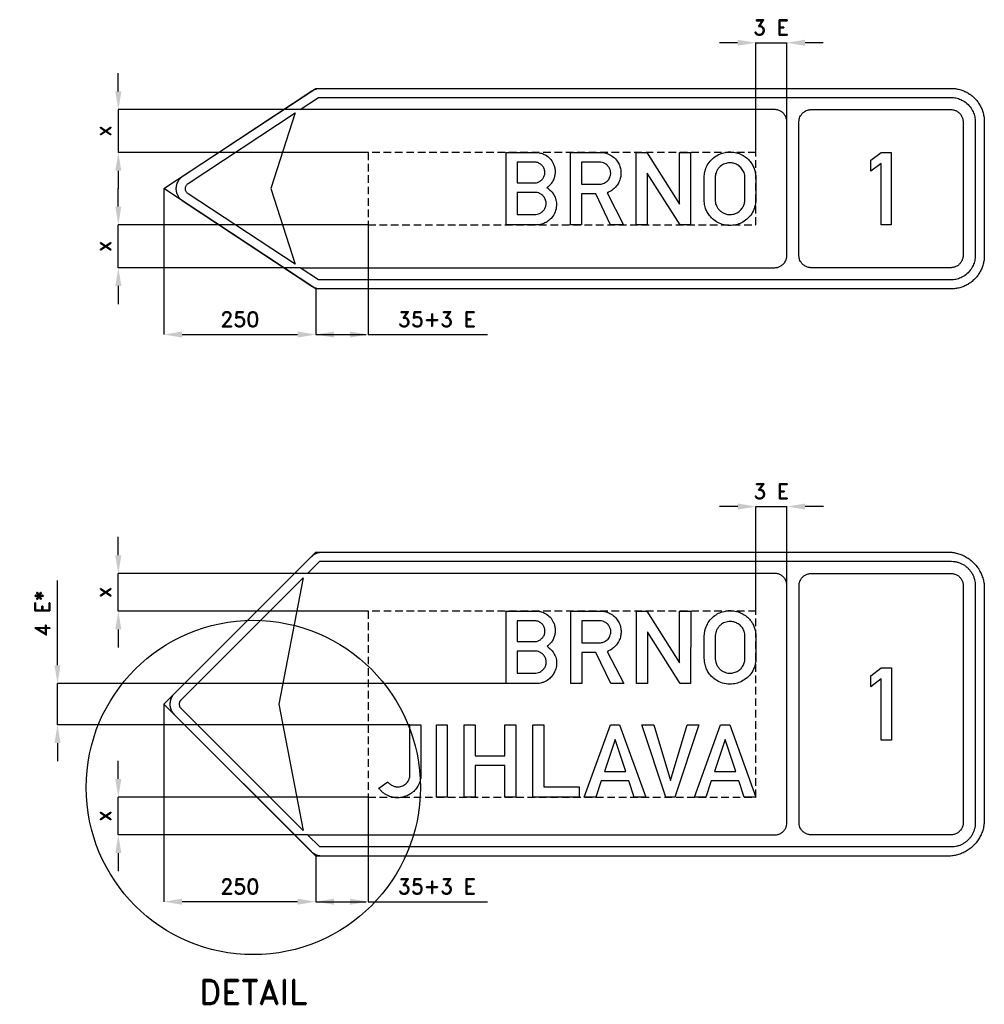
# Model space of a CAD drawing. Header units: millimetres. Extents: x -218 to 5203, y -329 to 1290.
# Tile 1 of 2: x -218 to 1370, y -329 to 1290. Entities that reach past the tile are written whole.
import ezdxf

# ---------------------------------------------------------------- set-up
doc = ezdxf.new("R2010")
doc.units = ezdxf.units.MM
doc.header["$LTSCALE"] = 5
doc.linetypes.add('ČÁRKOVANÁX2', pattern=[1.5, 1, -0.5])
doc.layers.add('Kóty', color=2, linetype='Continuous')
doc.layers.add('Značka', color=7, linetype='Continuous')
doc.styles.get("Standard").update_dxf_attribs({"font": 'romand.shx', "height": 25})
doc.dimstyles.get("Standard").update_dxf_attribs({"dimtxt": 25, "dimasz": 30, "dimexe": 0.18, "dimexo": 0.0625, "dimgap": 12.5, "dimtad": 1, "dimdec": 0, "dimzin": 0, "dimdsep": 46, "dimtxsty": 'Standard', "dimcen": 0.09, "dimadec": 0, "dimazin": 0, "dimtfac": 1, "dimtdec": 0, "dimtofl": 0, "dimtmove": 0, "dimatfit": 3, "dimfxl": 1, "dimtolj": 1, "dimtzin": 0, "dimarcsym": 0})

# ---------------------------------------------------------------- blocks, each defined once
blk = doc.blocks.new('*D0')
at = {"layer": 'Defpoints', "color": 0, "transparency": 16777216}
for p in [(19.6, 1012.5), (269.6, 847.4), (269.6, 772.5)]:
    blk.add_point(p, dxfattribs=at)
at = {"layer": 'Kóty', "color": 0, "lineweight": -2, "transparency": 16777216}
for p, q in [((19.6, 1012.4), (19.6, 772.3)), ((269.6, 847.4), (269.6, 772.3)), ((49.6, 772.5), (239.6, 772.5))]:
    blk.add_line(p, q, dxfattribs=at)
at = {"layer": 'Kóty', "color": 0, "transparency": 16777216}
for points in [[(49.6, 777.5), (49.6, 767.5), (19.6, 772.5)], [(239.6, 777.5), (239.6, 767.5), (269.6, 772.5)]]:
    blk.add_solid(points, dxfattribs=at)
at = {"layer": 'Kóty', "color": 0, "transparency": 16777216, "insert": (144.6, 797.5), "char_height": 25, "attachment_point": 5}
blk.add_mtext('\\A1;250', dxfattribs=at)
blk = doc.blocks.new('*D1')
at = {"layer": 'Defpoints', "color": 0, "transparency": 16777216}
for p in [(355.6, 953), (269.6, 847.5), (355.6, 772.5)]:
    blk.add_point(p, dxfattribs=at)
at = {"layer": 'Kóty', "color": 0, "lineweight": -2, "transparency": 16777216}
for p, q in [((355.6, 952.9), (355.6, 772.3)), ((269.6, 847.4), (269.6, 772.3)), ((299.6, 772.5), (325.6, 772.5)), ((355.6, 772.5), (552.3, 772.5))]:
    blk.add_line(p, q, dxfattribs=at)
at = {"layer": 'Kóty', "color": 0, "transparency": 16777216}
for points in [[(299.6, 777.5), (299.6, 767.5), (269.6, 772.5)], [(325.6, 777.5), (325.6, 767.5), (355.6, 772.5)]]:
    blk.add_solid(points, dxfattribs=at)
at = {"layer": 'Kóty', "color": 0, "transparency": 16777216, "insert": (468.9, 797.5), "char_height": 25, "attachment_point": 5}
blk.add_mtext('\\A1;35+3 E', dxfattribs=at)
blk = doc.blocks.new('*D2')
at = {"layer": 'Defpoints', "color": 0, "transparency": 16777216}
for p in [(19.6, 164.5), (269.6, -85.5), (19.6, -160.5)]:
    blk.add_point(p, dxfattribs=at)
at = {"layer": 'Kóty', "color": 0, "lineweight": -2, "transparency": 16777216}
for p, q in [((19.6, 164.4), (19.6, -160.7)), ((269.6, -85.6), (269.6, -160.7)), ((239.6, -160.5), (49.6, -160.5))]:
    blk.add_line(p, q, dxfattribs=at)
at = {"layer": 'Kóty', "color": 0, "transparency": 16777216}
for points in [[(49.6, -155.5), (49.6, -165.5), (19.6, -160.5)], [(239.6, -155.5), (239.6, -165.5), (269.6, -160.5)]]:
    blk.add_solid(points, dxfattribs=at)
at = {"layer": 'Kóty', "color": 0, "transparency": 16777216, "insert": (144.6, -135.5), "char_height": 25, "attachment_point": 5}
blk.add_mtext('\\A1;250', dxfattribs=at)
blk = doc.blocks.new('*D3')
at = {"layer": 'Defpoints', "color": 0, "transparency": 16777216}
for p in [(355.6, 11.5), (269.6, -85.5), (355.6, -160.5)]:
    blk.add_point(p, dxfattribs=at)
at = {"layer": 'Kóty', "color": 0, "lineweight": -2, "transparency": 16777216}
for p, q in [((355.6, 11.4), (355.6, -160.7)), ((269.6, -85.6), (269.6, -160.7)), ((299.6, -160.5), (325.6, -160.5)), ((355.6, -160.5), (552.3, -160.5))]:
    blk.add_line(p, q, dxfattribs=at)
at = {"layer": 'Kóty', "color": 0, "transparency": 16777216}
for points in [[(299.6, -155.5), (299.6, -165.5), (269.6, -160.5)], [(325.6, -155.5), (325.6, -165.5), (355.6, -160.5)]]:
    blk.add_solid(points, dxfattribs=at)
at = {"layer": 'Kóty', "color": 0, "transparency": 16777216, "insert": (468.9, -135.5), "char_height": 25, "attachment_point": 5}
blk.add_mtext('\\A1;35+3 E', dxfattribs=at)
blk = doc.blocks.new('*D4')
at = {"layer": 'Defpoints', "color": 0, "transparency": 16777216}
for p in [(-55.4, 11.4), (355.6, 11.4), (256, -50.5)]:
    blk.add_point(p, dxfattribs=at)
at = {"layer": 'Kóty', "color": 0, "lineweight": -2, "transparency": 16777216}
for p, q in [((-55.4, 41.4), (-55.4, 71.4)), ((355.5, 11.4), (-55.6, 11.4)), ((255.9, -50.5), (-55.6, -50.5)), ((-55.4, -80.5), (-55.4, -110.5))]:
    blk.add_line(p, q, dxfattribs=at)
at = {"layer": 'Kóty', "color": 0, "transparency": 16777216}
for points in [[(-60.4, 41.4), (-50.4, 41.4), (-55.4, 11.4)], [(-60.4, -80.5), (-50.4, -80.5), (-55.4, -50.5)]]:
    blk.add_solid(points, dxfattribs=at)
at = {"layer": 'Kóty', "color": 0, "transparency": 16777216, "insert": (-80.4, -19.5), "char_height": 25, "attachment_point": 5, "rotation": 90}
blk.add_mtext('\\A1;x', dxfattribs=at)
blk = doc.blocks.new('*D5')
at = {"layer": 'Defpoints', "color": 0, "transparency": 16777216}
for p in [(-55.4, 379.5), (256, 379.5), (355.6, 317.5)]:
    blk.add_point(p, dxfattribs=at)
at = {"layer": 'Kóty', "color": 0, "lineweight": -2, "transparency": 16777216}
for p, q in [((-55.4, 409.5), (-55.4, 439.5)), ((255.9, 379.5), (-55.6, 379.5)), ((355.5, 317.5), (-55.6, 317.5)), ((-55.4, 287.5), (-55.4, 257.5))]:
    blk.add_line(p, q, dxfattribs=at)
at = {"layer": 'Kóty', "color": 0, "transparency": 16777216}
for points in [[(-60.4, 409.5), (-50.4, 409.5), (-55.4, 379.5)], [(-60.4, 287.5), (-50.4, 287.5), (-55.4, 317.5)]]:
    blk.add_solid(points, dxfattribs=at)
at = {"layer": 'Kóty', "color": 0, "transparency": 16777216, "insert": (-80.4, 348.5), "char_height": 25, "attachment_point": 5, "rotation": 90}
blk.add_mtext('\\A1;x', dxfattribs=at)
blk = doc.blocks.new('*D6')
at = {"layer": 'Defpoints', "color": 0, "transparency": 16777216}
for p in [(-55.4, 953), (355.6, 953), (243.8, 882.5)]:
    blk.add_point(p, dxfattribs=at)
at = {"layer": 'Kóty', "color": 0, "lineweight": -2, "transparency": 16777216}
for p, q in [((-55.4, 983), (-55.4, 1013)), ((355.5, 953), (-55.6, 953)), ((243.7, 882.5), (-55.6, 882.5)), ((-55.4, 852.5), (-55.4, 822.5))]:
    blk.add_line(p, q, dxfattribs=at)
at = {"layer": 'Kóty', "color": 0, "transparency": 16777216}
for points in [[(-60.4, 983), (-50.4, 983), (-55.4, 953)], [(-60.4, 852.5), (-50.4, 852.5), (-55.4, 882.5)]]:
    blk.add_solid(points, dxfattribs=at)
at = {"layer": 'Kóty', "color": 0, "transparency": 16777216, "insert": (-80.4, 917.7), "char_height": 25, "attachment_point": 5, "rotation": 90}
blk.add_mtext('\\A1;x', dxfattribs=at)
blk = doc.blocks.new('*D7')
at = {"layer": 'Defpoints', "color": 0, "transparency": 16777216}
for p in [(-55.4, 1142.5), (243.8, 1142.5), (355.6, 1072)]:
    blk.add_point(p, dxfattribs=at)
at = {"layer": 'Kóty', "color": 0, "lineweight": -2, "transparency": 16777216}
for p, q in [((-55.4, 1172.5), (-55.4, 1202.5)), ((243.7, 1142.5), (-55.6, 1142.5)), ((355.5, 1072), (-55.6, 1072)), ((-55.4, 1042), (-55.4, 1012))]:
    blk.add_line(p, q, dxfattribs=at)
at = {"layer": 'Kóty', "color": 0, "transparency": 16777216}
for points in [[(-60.4, 1172.5), (-50.4, 1172.5), (-55.4, 1142.5)], [(-60.4, 1042), (-50.4, 1042), (-55.4, 1072)]]:
    blk.add_solid(points, dxfattribs=at)
at = {"layer": 'Kóty', "color": 0, "transparency": 16777216, "insert": (-80.4, 1107.2), "char_height": 25, "attachment_point": 5, "rotation": 90}
blk.add_mtext('\\A1;x', dxfattribs=at)
blk = doc.blocks.new('*D8')
at = {"layer": 'Defpoints', "color": 0, "transparency": 16777216}
for p in [(-155.4, 198.5), (582.8, 198.5), (424.4, 130.5)]:
    blk.add_point(p, dxfattribs=at)
at = {"layer": 'Kóty', "color": 0, "lineweight": -2, "transparency": 16777216}
for p, q in [((-155.4, 228.5), (-155.4, 368)), ((582.7, 198.5), (-155.6, 198.5)), ((424.4, 130.5), (-155.6, 130.5)), ((-155.4, 100.5), (-155.4, 70.5))]:
    blk.add_line(p, q, dxfattribs=at)
at = {"layer": 'Kóty', "color": 0, "transparency": 16777216}
for points in [[(-160.4, 228.5), (-150.4, 228.5), (-155.4, 198.5)], [(-160.4, 100.5), (-150.4, 100.5), (-155.4, 130.5)]]:
    blk.add_solid(points, dxfattribs=at)
at = {"layer": 'Kóty', "color": 0, "transparency": 16777216, "insert": (-180.4, 313.3), "char_height": 25, "attachment_point": 5, "rotation": 90}
blk.add_mtext('\\A1;4 E*', dxfattribs=at)

msp = doc.modelspace()

# ---------------------------------------------------------------- linework, layer by layer
at = {"layer": 'Kóty'}
for p, q in [((963.6, 1252.5), (933.6, 1252.5)), ((993.6, 1072.1), (993.6, 1252.7)), ((1044.6, 1113.7), (1044.6, 1252.7)), ((1104.6, 1252.5), (1074.6, 1252.5)), ((963.8, 489.5), (933.8, 489.5)), ((993.8, 317.6), (993.8, 489.7)), ((1044.8, 352.4), (1044.8, 489.7)), ((1104.8, 489.5), (1074.8, 489.5))]:
    msp.add_line(p, q, dxfattribs=at)
for points in [[(993.6, 1252.5), (1044.6, 1252.5)], [(-55.4, 1142.5), (-55.4, 1072)], [(-55.4, 882.5), (-55.4, 953)], [(269.6, 772.5), (352.2, 772.5)], [(993.8, 489.5), (1044.8, 489.5)], [(-55.4, 317.5), (-55.4, 379.5)], [(-155.4, 130.5), (-155.4, 198.5)], [(-55.4, -50.5), (-55.4, 11.5)], [(269.6, -160.5), (352.2, -160.5)]]:
    msp.add_lwpolyline(points, dxfattribs=at)
for points in [[(963.6, 1257.5), (963.6, 1247.5), (993.6, 1252.5)], [(1074.6, 1257.5), (1074.6, 1247.5), (1044.6, 1252.5)], [(963.8, 494.5), (963.8, 484.5), (993.8, 489.5)], [(1074.8, 494.5), (1074.8, 484.5), (1044.8, 489.5)]]:
    msp.add_solid(points, dxfattribs=at)
at = {"layer": 'Značka', "color": 7}
for points in [[(277.1, 847.5), (269.6, 847.5), (19.6, 1012.5), (269.6, 1177.5), (277.1, 1177.5)], [(279.9, -85.5), (269.6, -85.5), (19.6, 164.5), (269.6, 414.5), (279.9, 414.5)]]:
    msp.add_lwpolyline(points, dxfattribs=at)
at = {"layer": 'Značka', "color": 3}
for points in [[(943.6, 847.5), (277.1, 847.5), (276.4, 847.5), (275.6, 847.5, -0.031197), (272.7, 847.9, -0.030404), (269.9, 848.6, -0.031439), (267.2, 849.5, -0.034567), (264.6, 850.9), (263.9, 851.2), (263.3, 851.6), (51.2, 991.6), (50.2, 992.4), (49.2, 993.1, -0.052621), (45.7, 996.5, -0.052763), (43, 1000.7, -0.065594), (40.7, 1006.4, -0.065786), (40, 1012.5, -0.065487), (40.7, 1018.6, -0.063894), (43, 1024.3, -0.052764), (45.7, 1028.5, -0.057603), (49.2, 1031.9), (50.2, 1032.7), (51.2, 1033.4), (263.3, 1173.4), (263.9, 1173.8), (264.6, 1174.1, -0.030757), (267.2, 1175.5, -0.030254), (269.9, 1176.4, -0.031549), (272.7, 1177.1, -0.034909), (275.6, 1177.5), (276.4, 1177.5), (277.1, 1177.5), (924.6, 1177.5), (943.6, 1177.5), (1314.6, 1177.5), (1314.8, 1177.5), (1315, 1177.5, -0.032187), (1322.1, 1177, -0.035442), (1329.1, 1175.6, -0.036278), (1335.9, 1173.3, -0.034421), (1342.2, 1170.1, -0.033718), (1348.1, 1166.1, -0.034078), (1353.5, 1161.4, -0.034199), (1358.2, 1156.1, -0.034241), (1362.1, 1150.1, -0.034034), (1365.3, 1143.8, -0.033395), (1367.6, 1137, -0.034109), (1369.1, 1130, -0.036744), (1369.6, 1122.9), (1369.6, 1122.7), (1369.6, 1122.5), (1369.6, 902.5), (1369.6, 902.3), (1369.6, 902.1, -0.032171), (1369.1, 895, -0.035429), (1367.6, 888, -0.03628), (1365.4, 881.2, -0.034417), (1362.1, 874.9, -0.03373), (1358.2, 868.9, -0.034083), (1353.5, 863.6, -0.034206), (1348.1, 858.9, -0.034234), (1342.2, 854.9, -0.034038), (1335.8, 851.8, -0.033409), (1329.1, 849.4, -0.034122), (1322.1, 848, -0.036743), (1315, 847.5), (1314.8, 847.5), (1314.6, 847.5), (943.6, 847.5)], [(1024.6, 1142.5), (243.8, 1142.5), (274.1, 1162.5), (1314.6, 1162.5, -0.003559), (1316.7, 1162.4, -0.01065), (1318.8, 1162.3, -0.055538), (1326.9, 1160.6, -0.056145), (1334.6, 1157.1, -0.069745), (1342.9, 1150.8, -0.068381), (1349.2, 1142.5, -0.056441), (1352.7, 1134.9, -0.061164), (1354.4, 1126.7), (1354.5, 1124.6), (1354.6, 1122.5), (1354.6, 902.5), (1354.5, 900.4), (1354.4, 898.3, -0.055774), (1352.7, 890.1, -0.056174), (1349.2, 882.5, -0.069689), (1342.9, 874.2, -0.068357), (1334.6, 867.9, -0.056434), (1326.9, 864.3, -0.061163), (1318.8, 862.7, -0.012197), (1316.7, 862.6, -0.004056), (1314.6, 862.5), (274.1, 862.5), (243.8, 882.5), (1024.6, 882.5), (1024.9, 882.5), (1025.1, 882.5, 0.033856), (1027.7, 882.7, 0.035589), (1030.3, 883.3, 0.035976), (1032.7, 884.2, 0.034672), (1035, 885.4, 0.034152), (1037.2, 886.9, 0.034402), (1039.1, 888.7, 0.03454), (1040.8, 890.7, 0.034613), (1042.2, 893, 0.034386), (1043.3, 895.3, 0.03378), (1044, 897.8, 0.028202), (1044.4, 899.9, 0.030642), (1044.6, 902), (1044.6, 902.3), (1044.6, 902.5), (1044.6, 1122.5), (1044.6, 1122.8), (1044.6, 1123, 0.033836), (1044.4, 1125.6, 0.035611), (1043.8, 1128.2, 0.035976), (1042.9, 1130.6, 0.034672), (1041.6, 1132.9, 0.034131), (1040.1, 1135.1, 0.034453), (1038.4, 1137, 0.034559), (1036.4, 1138.7, 0.034552), (1034.1, 1140.1, 0.034382), (1031.8, 1141.2, 0.033961), (1029.3, 1141.9, 0.028182), (1027.2, 1142.3, 0.029981), (1025.1, 1142.5), (1024.8, 1142.5), (1024.6, 1142.5)], [(59.5, 1004.2), (59.1, 1004.4), (58.7, 1004.7, -0.052069), (57.3, 1006.1, -0.052852), (56.2, 1007.8, -0.065837), (55.3, 1010.1, -0.065664), (55, 1012.5, -0.065375), (55.3, 1014.9, -0.06423), (56.2, 1017.2, -0.052882), (57.3, 1018.9, -0.056877), (58.7, 1020.3), (59.1, 1020.6), (59.5, 1020.8), (235.4, 1137), (195.4, 1012.5), (235.4, 888), (59.5, 1004.2)], [(582.6, 953), (582.6, 1072), (631.5, 1072), (632.7, 1072), (633.9, 1071.9, -0.053522), (640.7, 1070.7, -0.058873), (647, 1068.1, -0.084096), (654.8, 1062.1, -0.083984), (660.2, 1054, -0.052884), (662.4, 1048.3, -0.048086), (663.3, 1042.2, -0.047689), (663.1, 1036.1, -0.051694), (661.8, 1030.1, -0.057814), (659, 1023.9, -0.056924), (654.9, 1018.5, -0.018995), (653.3, 1017, -0.019207), (651.7, 1015.5), (650.8, 1014.8), (649.9, 1014.1), (651.1, 1013.2), (652.3, 1012.4, -0.045536), (657.2, 1007.8, -0.053985), (661.2, 1002.4, -0.077424), (664.7, 993.8, -0.076327), (665.5, 984.6, -0.084936), (663.4, 974.3, -0.082727), (658.1, 965.2, -0.067289), (652, 959.3, -0.067545), (644.6, 955.3, -0.045459), (639.4, 953.6, -0.048761), (634, 953), (633, 953), (632, 953), (582.6, 953)], [(688.8, 953), (688.8, 1072), (738.9, 1072), (739.6, 1072), (740.3, 1072, -0.052875), (745.9, 1071.2, -0.045262), (751.3, 1069.2, -0.06875), (759.3, 1064.5, -0.074114), (765.6, 1057.7, -0.062854), (769.3, 1051, -0.059665), (771.3, 1043.5, -0.05513), (771.7, 1036.3, -0.055177), (770.5, 1029.2, -0.062319), (767.5, 1021.6, -0.063053), (762.7, 1014.9, -0.052736), (757.8, 1010.4, -0.055205), (752, 1007.1, -0.011394), (750.4, 1006.4, -0.00384), (748.8, 1005.8), (776.1, 953), (754.7, 953), (730.4, 1004), (706.9, 1004), (706.9, 953), (688.8, 953)], [(908.6, 1031.6), (908.6, 1032.6), (908.7, 1033.5, -0.030686), (909.4, 1038.5, -0.031077), (910.6, 1043.4, -0.066297), (915.2, 1053.2, -0.068476), (922.2, 1061.5, -0.061858), (930, 1067.3, -0.059933), (938.9, 1071, -0.057342), (948, 1072.8, -0.057585), (957.4, 1072.4, -0.056914), (966.3, 1070.2, -0.057502), (974.5, 1066, -0.055379), (981.4, 1060.4, -0.053459), (986.9, 1053.4, -0.043017), (990.2, 1047.4, -0.048855), (992.4, 1040.9, -0.022706), (993.1, 1037.4, -0.012948), (993.5, 1033.8), (993.5, 1033.3), (993.6, 1032.7), (993.6, 992.8), (993.5, 991.9), (993.4, 991, -0.035768), (992.1, 983.6, -0.047842), (989.6, 976.5, -0.078799), (983.3, 966.6, -0.073095), (974.2, 958.9, -0.060122), (965.6, 954.5, -0.059847), (956.2, 952.3, -0.071109), (944.5, 952.4, -0.074185), (933.3, 955.8, -0.066037), (924.5, 961.1, -0.061695), (917.3, 968.5, -0.047092), (913.2, 974.9, -0.05388), (910.4, 981.9, -0.030233), (909.4, 986.5, -0.017672), (908.8, 991.3), (908.7, 992.4), (908.6, 993.4), (908.6, 1031.6)], [(600.7, 1056), (600.7, 1022.1), (629.3, 1022.1), (630.4, 1022.1), (631.5, 1022.1, 0.091642), (636.6, 1023.6, 0.080745), (641, 1026.7, 0.08131), (644.3, 1030.9, 0.086089), (646.2, 1035.9, 0.08746), (646.3, 1041.4, 0.085849), (644.6, 1046.6, 0.081921), (641.6, 1050.9, 0.078642), (637.3, 1054.1, 0.04672), (634.7, 1055.3, 0.054008), (631.9, 1055.9), (631.3, 1056), (630.7, 1056), (600.7, 1056)], [(706.9, 1056), (706.9, 1019.9), (736.1, 1019.9), (736.8, 1019.9), (737.6, 1019.9, 0.040787), (740.9, 1020.5, 0.049419), (744.1, 1021.5, 0.110768), (750.3, 1026.1, 0.114763), (754, 1032.9, 0.085168), (754.8, 1038.2, 0.080085), (753.9, 1043.4, 0.08408), (751.3, 1048.6, 0.081233), (747, 1052.7, 0.067091), (743.1, 1055, 0.082112), (738.7, 1055.9), (738.2, 1055.9), (737.7, 1056), (706.9, 1056)], [(926.7, 1031.5), (926.7, 993.4), (926.8, 992.7), (926.8, 992, 0.037584), (927.5, 988.2, 0.041676), (928.7, 984.6, 0.062893), (931.5, 979.7, 0.060173), (935.4, 975.6, 0.059427), (940, 972.5, 0.064337), (945.1, 970.6, 0.050509), (949.4, 969.9, 0.044565), (953.7, 970.1, 0.073918), (961, 972, 0.08501), (967.4, 976.1, 0.073642), (971.6, 981, 0.063581), (974.3, 986.9, 0.033212), (975.2, 989.8, 0.042657), (975.5, 992.8), (975.6, 993.2), (975.6, 993.5), (975.6, 1031.4), (975.6, 1032.1), (975.6, 1032.8, 0.062613), (974.9, 1036.9, 0.048324), (973.3, 1040.9, 0.076906), (968.9, 1047.3, 0.083776), (962.8, 1051.9, 0.069864), (957.1, 1054.2, 0.066679), (950.9, 1054.9, 0.08852), (942.5, 1053.4, 0.098118), (935.2, 1049.1, 0.06286), (931.5, 1045.1, 0.051395), (928.9, 1040.5, 0.039545), (927.5, 1036.7, 0.050768), (926.8, 1032.8), (926.7, 1032.2), (926.7, 1031.5)], [(600.8, 1006.2), (600.8, 970.1), (629.4, 970.1), (630.4, 970.2), (631.5, 970.2, 0.058714), (635.8, 971, 0.063105), (639.8, 972.8, 0.084062), (644.2, 976.4, 0.085733), (647.2, 981.3, 0.082254), (648.5, 986.6, 0.080986), (648.1, 992, 0.088847), (645.8, 997.7, 0.084254), (641.7, 1002.3, 0.0656), (637.9, 1004.7, 0.0804), (633.8, 1006, 0.018298), (632.6, 1006.1), (631.4, 1006.2), (600.8, 1006.2)], [(1163.6, 414.5), (1309.6, 414.5), (1309.8, 414.5), (1310.1, 414.5, -0.03218), (1317.8, 414, -0.035438), (1325.4, 412.4, -0.036258), (1332.8, 409.9, -0.034418), (1339.7, 406.4, -0.033718), (1346.2, 402.1, -0.034085), (1352, 396.9, -0.034214), (1357.2, 391.1, -0.034232), (1361.5, 384.6, -0.034043), (1364.9, 377.7, -0.033431), (1367.5, 370.3, -0.034129), (1369.1, 362.7, -0.036733), (1369.6, 355), (1369.6, 354.7), (1369.6, 354.5), (1369.6, -25.5), (1369.6, -25.7), (1369.6, -26, -0.032179), (1369, -33.7, -0.035426), (1367.5, -41.3, -0.036267), (1365, -48.7, -0.034424), (1361.5, -55.6, -0.033705), (1357.2, -62.1, -0.034079), (1352, -67.9, -0.034212), (1346.2, -73.1, -0.034232), (1339.7, -77.4, -0.034045), (1332.8, -80.9, -0.033411), (1325.4, -83.4, -0.034125), (1317.8, -85, -0.036744), (1310.1, -85.5), (1309.8, -85.5), (1309.6, -85.5), (929.6, -85.5), (929.4, -85.5), (279.9, -85.5), (279.6, -85.5), (279.3, -85.5, -0.033639), (276, -85.2, -0.035704), (272.8, -84.5, -0.036009), (269.8, -83.4, -0.034178), (266.9, -81.8, -0.028018), (264.7, -80.3, -0.030268), (262.7, -78.6), (262.5, -78.4), (262.3, -78.2), (37.3, 146.8), (37, 147.1), (36.8, 147.3, -0.033469), (34.7, 149.8, -0.03559), (33, 152.6, -0.036077), (31.6, 155.5, -0.034672), (30.6, 158.7, -0.034136), (30.1, 161.9, -0.034433), (30, 165.2, -0.034553), (30.2, 168.4, -0.034574), (31, 171.6, -0.03439), (32.1, 174.7, -0.033878), (33.6, 177.6, -0.028201), (35.1, 179.8, -0.030225), (36.9, 181.8), (37.1, 182), (37.3, 182.2), (262.3, 407.2), (262.5, 407.4), (262.7, 407.6, -0.033451), (265.2, 409.7, -0.035715), (268, 411.5, -0.036071), (271, 412.9, -0.034147), (274.1, 413.8, -0.027998), (276.7, 414.3, -0.030331), (279.3, 414.5), (279.6, 414.5), (279.9, 414.5), (929.6, 414.5), (1163.6, 414.5)], [(1044.8, -30.5), (1044.8, 359.5), (1044.8, 359.8), (1044.8, 360, 0.033342), (1044.5, 362.6, 0.035616), (1043.9, 365.2, 0.036105), (1043.1, 367.6, 0.034649), (1041.8, 369.9, 0.034099), (1040.3, 372.1, 0.034446), (1038.5, 374, 0.034573), (1036.5, 375.7, 0.034615), (1034.3, 377.1, 0.034395), (1031.9, 378.2, 0.033758), (1029.4, 378.9, 0.028216), (1027.4, 379.3, 0.030632), (1025.2, 379.5), (1025, 379.5), (1024.8, 379.5), (256, 379.5), (276, 399.5), (1314.8, 399.5), (1315.3, 399.5), (1315.8, 399.5, -0.033584), (1321, 399, -0.035612), (1326.1, 397.9, -0.036056), (1331.1, 396.1, -0.034665), (1335.7, 393.6, -0.034138), (1340, 390.6, -0.03443), (1343.8, 387, -0.03456), (1347.1, 383, -0.034609), (1349.9, 378.6, -0.034372), (1352.1, 373.8, -0.033696), (1353.7, 368.8, -0.02823), (1354.5, 364.7, -0.030672), (1354.8, 360.5), (1354.8, 360), (1354.8, 359.5), (1354.8, -30.5), (1354.8, -31), (1354.8, -31.5, -0.033603), (1354.3, -36.8, -0.035618), (1353.1, -41.9, -0.036038), (1351.3, -46.8, -0.034691), (1348.9, -51.4, -0.034145), (1345.9, -55.7, -0.034424), (1342.3, -59.5, -0.034546), (1338.3, -62.9, -0.034547), (1333.9, -65.7, -0.034397), (1329.1, -67.9, -0.03397), (1324.1, -69.4, -0.028195), (1319.9, -70.2, -0.029992), (1315.7, -70.5, -0.002624), (1315.2, -70.5), (1314.8, -70.5), (276, -70.5), (256, -50.5), (1024.8, -50.5), (1025, -50.5), (1025.3, -50.5, 0.033363), (1027.9, -50.3, 0.035596), (1030.5, -49.7, 0.036116), (1032.9, -48.8, 0.034658), (1035.2, -47.6, 0.034113), (1037.4, -46, 0.034431), (1039.3, -44.3, 0.034586), (1041, -42.3, 0.034614), (1042.3, -40, 0.034372), (1043.4, -37.7), (1044.2, -35.2), (1044.6, -33.1), (1044.8, -31), (1044.8, -30.7), (1044.8, -30.5)], [(48.1, 171.6), (248.9, 372.4), (208.9, 164.5), (248.9, -43.4), (48.1, 157.4), (48, 157.5), (47.9, 157.6, -0.033135), (47, 158.6, -0.035803), (46.3, 159.7, -0.036334), (45.8, 160.9, -0.034544), (45.4, 162.2, -0.033919), (45.2, 163.5, -0.034416), (45.1, 164.8, -0.034646), (45.2, 166.1, -0.034635), (45.5, 167.3, -0.034414), (46, 168.6, -0.033948), (46.6, 169.7, -0.028208), (47.2, 170.6, -0.030074), (47.9, 171.4), (48, 171.5), (48.1, 171.6)], [(582.8, 198.5), (582.8, 317.5), (631.7, 317.5), (632.9, 317.5, -0.006987), (634.1, 317.4, -0.053513), (640.8, 316.2, -0.058864), (647.2, 313.6, -0.084102), (655, 307.6, -0.083984), (660.4, 299.5, -0.052897), (662.5, 293.8, -0.048085), (663.5, 287.7, -0.047689), (663.3, 281.6, -0.051683), (662, 275.6, -0.057801), (659.2, 269.4, -0.056926), (655.1, 264, -0.019004), (653.5, 262.5, -0.019199), (651.9, 261), (651, 260.3), (650.1, 259.6), (651.3, 258.7), (652.5, 257.9, -0.045546), (657.4, 253.3, -0.053985), (661.4, 247.9, -0.077436), (664.9, 239.3, -0.076327), (665.7, 230.1, -0.08493), (663.6, 219.8, -0.082712), (658.2, 210.7, -0.067284), (652.2, 204.8, -0.067545), (644.8, 200.8, -0.045471), (639.6, 199.1, -0.048766), (634.2, 198.5, -0.007111), (633.2, 198.5, -0.002371), (632.2, 198.5), (582.8, 198.5)], [(689, 198.5), (689, 317.5), (739.1, 317.5), (739.8, 317.5, -0.005438), (740.5, 317.5, -0.052875), (746.1, 316.7, -0.045247), (751.5, 314.7, -0.068757), (759.5, 310, -0.074112), (765.7, 303.2, -0.062852), (769.5, 296.5, -0.059667), (771.5, 289, -0.05513), (771.9, 281.8, -0.055174), (770.7, 274.7, -0.062314), (767.7, 267.1, -0.063049), (762.9, 260.4, -0.052743), (757.9, 255.9, -0.055197), (752.2, 252.6, -0.01141), (750.6, 251.9), (748.9, 251.3), (776.2, 198.5), (754.8, 198.5), (730.5, 249.5), (707.1, 249.5), (707.1, 198.5), (689, 198.5)], [(908.8, 277.1), (908.8, 278.1), (908.9, 279, -0.030684), (909.5, 284, -0.031079), (910.8, 288.9, -0.066298), (915.4, 298.7, -0.06848), (922.4, 307, -0.061861), (930.2, 312.8, -0.059928), (939, 316.5, -0.057345), (948.2, 318.3, -0.057578), (957.5, 317.9, -0.056911), (966.5, 315.7, -0.057502), (974.6, 311.5, -0.055376), (981.6, 305.9, -0.053459), (987.1, 298.9, -0.043019), (990.4, 292.9, -0.048857), (992.6, 286.4, -0.022703), (993.2, 282.9), (993.7, 279.3), (993.7, 278.8), (993.8, 278.2), (993.8, 238.3), (993.7, 237.4), (993.6, 236.5, -0.035767), (992.3, 229.1, -0.047843), (989.8, 222, -0.078796), (983.5, 212.1, -0.073104), (974.4, 204.4, -0.060119), (965.8, 200, -0.059847), (956.4, 197.8, -0.071111), (944.7, 197.9, -0.074183), (933.5, 201.3, -0.066037), (924.7, 206.6, -0.061693), (917.5, 214, -0.047092), (913.4, 220.4, -0.053884), (910.6, 227.4, -0.030235), (909.6, 232, -0.017673), (909, 236.8), (908.9, 237.9), (908.8, 238.9), (908.8, 277.1)], [(600.9, 301.5), (600.9, 267.6), (629.4, 267.6, 0.005332), (630.5, 267.6, 0.016063), (631.7, 267.6, 0.091637), (636.7, 269.1, 0.080741), (641.1, 272.2, 0.08131), (644.5, 276.4, 0.086088), (646.3, 281.4, 0.08746), (646.5, 286.9, 0.085837), (644.8, 292.1, 0.081934), (641.8, 296.4, 0.078644), (637.5, 299.6, 0.04672), (634.9, 300.8, 0.054018), (632.1, 301.4, 0.009156), (631.5, 301.5), (630.8, 301.5), (600.9, 301.5)], [(707.1, 301.5), (707.1, 265.4), (736.3, 265.4, 0.001977), (737, 265.4, 0.005972), (737.8, 265.4, 0.040787), (741.1, 266, 0.049419), (744.2, 267, 0.110775), (750.5, 271.6, 0.114761), (754.2, 278.4, 0.085167), (755, 283.7, 0.080083), (754.1, 288.9, 0.084085), (751.4, 294.1, 0.081219), (747.2, 298.2, 0.067102), (743.3, 300.5, 0.082132), (738.9, 301.4), (738.4, 301.4), (737.9, 301.5), (707.1, 301.5)], [(926.9, 277), (926.9, 238.9), (926.9, 238.2), (927, 237.5, 0.037583), (927.6, 233.7, 0.041676), (928.9, 230.1, 0.062898), (931.7, 225.2, 0.060173), (935.6, 221.1, 0.059418), (940.1, 218, 0.064319), (945.3, 216.1, 0.050523), (949.6, 215.4, 0.044572), (953.9, 215.6, 0.07391), (961.2, 217.5, 0.085007), (967.5, 221.6, 0.073628), (971.8, 226.5, 0.063576), (974.5, 232.4, 0.03321), (975.4, 235.3, 0.042657), (975.7, 238.3), (975.7, 238.7), (975.8, 239), (975.8, 276.9), (975.8, 277.6), (975.8, 278.3, 0.062616), (975.1, 282.4, 0.048328), (973.5, 286.4, 0.07691), (969.1, 292.8, 0.083774), (963, 297.4, 0.069869), (957.3, 299.7, 0.06667), (951.1, 300.4, 0.088523), (942.6, 298.9, 0.098122), (935.4, 294.6, 0.062839), (931.7, 290.6, 0.051404), (929.1, 286, 0.039543), (927.7, 282.2, 0.050765), (927, 278.3), (926.9, 277.7), (926.9, 277)], [(600.9, 251.7), (600.9, 215.6), (629.5, 215.6, 0.003622), (630.6, 215.7, 0.010883), (631.7, 215.7, 0.058721), (636, 216.5, 0.063105), (639.9, 218.3, 0.084067), (644.4, 221.9, 0.085717), (647.3, 226.8, 0.082234), (648.7, 232.1, 0.080975), (648.3, 237.5, 0.088847), (645.9, 243.2, 0.084248), (641.8, 247.8, 0.065605), (638.1, 250.2, 0.080402), (633.9, 251.5, 0.018375), (632.8, 251.6, 0.006086), (631.6, 251.7), (600.9, 251.7)], [(388.1, 36.7), (388.7, 35.8), (389.4, 35, 0.07636), (393.3, 31.7, 0.06642), (397.9, 29.5, 0.070636), (403.3, 28.5, 0.073886), (408.8, 29, 0.100338), (415.9, 32.1, 0.102657), (421.3, 37.8, 0.066786), (423.4, 42, 0.068738), (424.4, 46.6), (424.4, 47.4), (424.4, 48.2), (424.4, 130.5), (442.6, 130.5), (442.6, 47.3), (442.5, 46.5), (442.5, 45.7, -0.044773), (441.5, 39.7, -0.041526), (439.5, 33.9, -0.059799), (435.1, 26, -0.063629), (428.9, 19.5, -0.061051), (421.7, 14.7, -0.05764), (413.6, 11.7, -0.045918), (407, 10.5, -0.048749), (400.2, 10.6, -0.065625), (391.1, 12.7, -0.060453), (382.8, 17.1, -0.038909), (378.4, 20.4, -0.047625), (374.7, 24.4), (374.1, 25.3), (373.4, 26.1), (388.1, 36.7)]]:
    msp.add_lwpolyline(points, format="xyb", dxfattribs=at)
at = {"layer": 'Značka', "color": 1}
for points in [[(1334.6, 1122.5), (1334.6, 902.5), (1334.6, 902.2), (1334.6, 902, -0.033903), (1334.4, 899.4, -0.035566), (1333.8, 896.8, -0.035997), (1332.9, 894.4, -0.034652), (1331.6, 892, -0.034183), (1330.1, 889.9, -0.034453), (1328.4, 888, -0.034495), (1326.4, 886.3, -0.034585), (1324.1, 884.9, -0.034386), (1321.8, 883.8, -0.033766), (1319.3, 883.1, -0.028259), (1317.2, 882.7, -0.030642), (1315.1, 882.5), (1314.8, 882.5), (1314.6, 882.5), (1222.6, 882.5), (1084.6, 882.5, -0.003563), (1083.5, 882.5, -0.010682), (1082.5, 882.6, -0.055762), (1078.4, 883.4, -0.056127), (1074.6, 885.2, -0.069679), (1070.4, 888.3, -0.068421), (1067.3, 892.5, -0.056428), (1065.5, 896.3, -0.061033), (1064.7, 900.4), (1064.6, 901.5), (1064.6, 902.5), (1064.6, 1122.5), (1064.6, 1123.5), (1064.7, 1124.6, -0.055597), (1065.5, 1128.7, -0.056198), (1067.3, 1132.5, -0.069754), (1070.4, 1136.7, -0.068353), (1074.6, 1139.8, -0.056394), (1078.4, 1141.6, -0.061079), (1082.5, 1142.4, -0.012143), (1083.5, 1142.5, -0.004091), (1084.6, 1142.5), (1314.6, 1142.5), (1314.9, 1142.5), (1315.1, 1142.5, -0.033899), (1317.7, 1142.3, -0.035607), (1320.3, 1141.7, -0.035954), (1322.7, 1140.8, -0.034599), (1325, 1139.6, -0.034132), (1327.2, 1138, -0.0345), (1329.1, 1136.3, -0.034575), (1330.8, 1134.3, -0.034544), (1332.2, 1132, -0.034381), (1333.3, 1129.7, -0.033952), (1334, 1127.2, -0.028178), (1334.4, 1125.1, -0.029978), (1334.6, 1123), (1334.6, 1122.7), (1334.6, 1122.5)], [(1084.8, -50.5), (1084.7, -50.5), (1084.6, -50.5, -0.032178), (1082, -50.3, -0.03544), (1079.5, -49.8, -0.03628), (1077, -49, -0.034422), (1074.7, -47.8, -0.033716), (1072.6, -46.4, -0.034041), (1070.6, -44.6, -0.034222), (1068.9, -42.7, -0.034203), (1067.5, -40.5), (1066.3, -38.2), (1065.5, -35.8), (1064.9, -33.2), (1064.8, -30.7), (1064.8, -30.6), (1064.8, -30.5), (1064.8, 359.5), (1064.8, 359.6), (1064.8, 359.7, -0.032179), (1065, 362.2, -0.035489), (1065.5, 364.8, -0.036237), (1066.3, 367.2, -0.034377), (1067.5, 369.5, -0.03369), (1068.9, 371.7, -0.034081), (1070.6, 373.6, -0.034215), (1072.6, 375.4, -0.034251), (1074.7, 376.8, -0.034077), (1077, 378, -0.033414), (1079.5, 378.8, -0.034124), (1082, 379.3, -0.03674), (1084.6, 379.5), (1084.7, 379.5), (1084.8, 379.5), (1314.8, 379.5), (1314.8, 379.5), (1314.9, 379.5, -0.032178), (1317.5, 379.3, -0.035447), (1320, 378.8, -0.036244), (1322.5, 378, -0.034414), (1324.8, 376.8, -0.033693), (1327, 375.4, -0.034105), (1328.9, 373.6, -0.034195), (1330.6, 371.7, -0.034246), (1332.1, 369.5, -0.034071), (1333.2, 367.2, -0.033373), (1334.1, 364.8, -0.034174), (1334.6, 362.2, -0.036718), (1334.8, 359.7), (1334.8, 359.6), (1334.8, 359.5), (1334.8, -30.5), (1334.8, -30.6), (1334.8, -30.7), (1334.6, -33.2), (1334.1, -35.8), (1333.2, -38.2), (1332.1, -40.5), (1330.6, -42.7), (1328.9, -44.6, -0.034172), (1327, -46.4, -0.034205), (1324.8, -47.8, -0.034029), (1322.5, -49, -0.033389), (1320, -49.8, -0.03413), (1317.5, -50.3, -0.036743), (1314.9, -50.5), (1314.8, -50.5), (1314.8, -50.5), (1084.8, -50.5)]]:
    msp.add_lwpolyline(points, format="xyb", dxfattribs=at)
at = {"layer": 'Značka', "color": 6, "linetype": 'ČÁRKOVANÁX2', "ltscale": 2.5}
for points in [[(355.6, 953), (993.6, 953), (993.6, 1072), (355.6, 1072)], [(355.6, 11.5), (993.8, 11.5), (993.8, 317.5), (355.6, 317.5)]]:
    msp.add_lwpolyline(points, close=True, dxfattribs=at)
at = {"layer": 'Značka', "color": 3}
for points in [[(796.9, 953), (796.9, 1072), (814, 1072), (868, 987.1), (868, 1072), (886.3, 1072), (886.1, 953), (869.1, 953), (814.9, 1037.8), (814.9, 953), (796.9, 953)], [(797.1, 198.5), (797.1, 317.5), (814.2, 317.5), (868.2, 232.6), (868.2, 317.5), (886.4, 317.5), (886.3, 198.5), (869.2, 198.5), (815.1, 283.3), (815.1, 198.5), (797.1, 198.5)], [(467.9, 11.5), (467.9, 130.5), (485.9, 130.5), (485.9, 11.5), (467.9, 11.5)], [(513.7, 11.5), (513.7, 130.5), (531.7, 130.5), (531.7, 79.4), (580.6, 79.4), (580.6, 130.5), (598.7, 130.5), (598.7, 11.5), (580.6, 11.5), (580.6, 63.5), (531.7, 63.5), (531.7, 11.5), (513.7, 11.5)], [(626.5, 11.5), (626.5, 130.5), (644.6, 130.5), (644.6, 28.6), (702.9, 28.6), (702.9, 11.5), (626.5, 11.5)], [(711.4, 11.5), (754.5, 130.5), (769.5, 130.5), (812.7, 11.5), (793.6, 11.5), (784.7, 38.1), (739.2, 38.1), (730.4, 11.5), (711.4, 11.5)], [(845.6, 11.5), (806.2, 130.5), (825.6, 130.5), (853.1, 39.1), (880.7, 130.5), (899.9, 130.5), (860.6, 11.5), (845.6, 11.5)], [(892.5, 11.5), (935.6, 130.5), (950.6, 130.5), (993.8, 11.5), (974.7, 11.5), (965.8, 38.1), (920.2, 38.1), (911.5, 11.5), (892.5, 11.5)], [(779.5, 53.9), (762, 106.2), (744.6, 53.9), (779.5, 53.9)], [(960.5, 53.9), (943.1, 106.2), (925.7, 53.9), (960.5, 53.9)]]:
    msp.add_lwpolyline(points, dxfattribs=at)
at = {"layer": 'Značka', "color": 1}
for points in [[(1199.6, 953), (1199.6, 1053.9), (1182.7, 1041.2), (1182.7, 1059.3), (1199.7, 1072), (1216.5, 1072), (1216.5, 953), (1199.6, 953)], [(1199.7, 105), (1199.7, 205.9), (1182.8, 193.2), (1182.8, 211.3), (1199.9, 224), (1216.7, 224), (1216.7, 105), (1199.7, 105)]]:
    msp.add_lwpolyline(points, dxfattribs=at)
at = {"layer": 'Značka', "color": 7}
msp.add_circle((166.7, 27.4), 275, dxfattribs=at)

# ---------------------------------------------------------------- texts
at = {"layer": 'Kóty', "char_height": 25, "attachment_point": 5}
for insert in [(1018.7, 1277.5), (1019.1, 514.5)]:
    msp.add_mtext('\\A1;3 E', dxfattribs=dict(at, insert=insert))
at = {"layer": 'Značka', "color": 7, "insert": (166.4, -309.3), "char_height": 40, "attachment_point": 5}
msp.add_mtext('\\A1;DETAIL', dxfattribs=at)

# ---------------------------------------------------------------- dimensions: what is measured, and where the dimension line sits
at = {"layer": 'Kóty'}
for base, p1, p2, text, picture, middle in [((-55.4, 1142.5), (355.6, 1072), (243.8, 1142.5), 'x', '*D7', (-80.4, 1107.2)), ((-55.4, 953), (243.8, 882.5), (355.6, 953), 'x', '*D6', (-80.4, 917.7)), ((-55.4, 379.5), (355.6, 317.5), (256, 379.5), 'x', '*D5', (-80.4, 348.5)), ((-155.4, 198.5), (424.4, 130.5), (582.8, 198.5), '4 E*', '*D8', (-180.4, 313.3)), ((-55.4, 11.4), (256, -50.5), (355.6, 11.4), 'x', '*D4', (-80.4, -19.5))]:
    dim = msp.add_linear_dim(base=base, p1=p1, p2=p2, angle=90, text=text, dimstyle='Standard', dxfattribs=at)
    dim.commit()
    dim.dimension.update_dxf_attribs({"geometry": picture, "text_midpoint": middle})
for base, p1, p2, picture, middle in [((269.6, 772.5), (19.6, 1012.5), (269.6, 847.4), '*D0', (144.6, 797.5)), ((19.6, -160.5), (269.6, -85.5), (19.6, 164.5), '*D2', (144.6, -135.5))]:
    dim = msp.add_linear_dim(base=base, p1=p1, p2=p2, dimstyle='Standard', dxfattribs=at)
    dim.commit()
    dim.dimension.update_dxf_attribs({"geometry": picture, "text_midpoint": middle})
for base, p1, p2, picture, middle in [((355.6, 772.5), (269.6, 847.5), (355.6, 953), '*D1', (468.9, 797.5)), ((355.6, -160.5), (269.6, -85.5), (355.6, 11.5), '*D3', (468.9, -135.5))]:
    dim = msp.add_linear_dim(base=base, p1=p1, p2=p2, text='35+3 E', dimstyle='Standard', dxfattribs=at)
    dim.commit()
    dim.dimension.update_dxf_attribs({"geometry": picture, "text_midpoint": middle})

doc.saveas('drawing.dxf')
